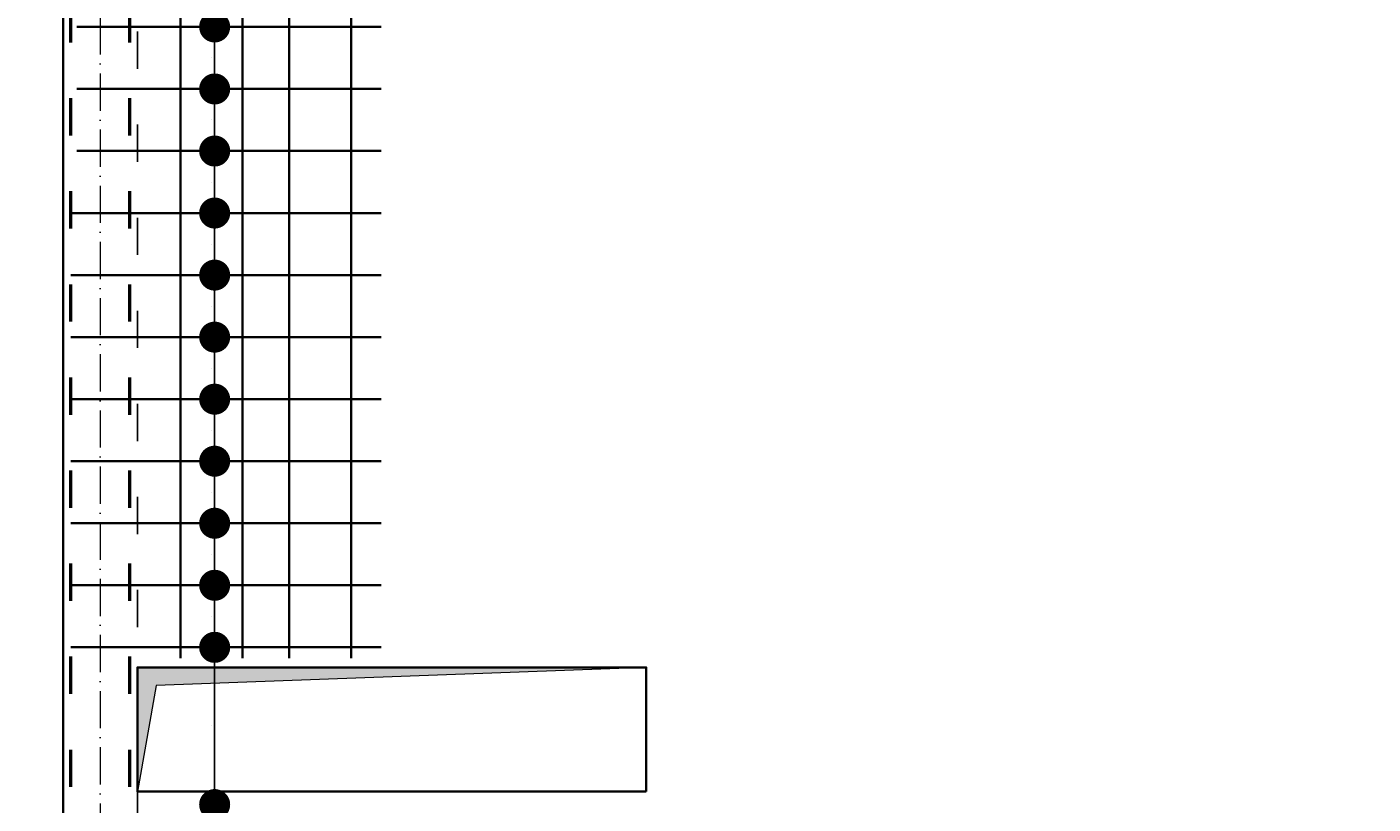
# Model space of a CAD drawing. Header units: millimetres. Extents: x 295948 to 312016, y 6878 to 18016.
# Tile 117 of 252: x 303215 to 303649, y 14421 to 14672. Entities that reach past the tile are written whole.
import ezdxf

# ---------------------------------------------------------------- set-up
doc = ezdxf.new("R2010")
doc.units = ezdxf.units.MM
doc.linetypes.add('ACAD_ISO03W100', pattern=[30, 12, -18])
doc.linetypes.add('ACAD_ISO10W100', pattern=[18, 12, -3, 0, -3])
for name, color, linetype, lineweight in [('konstrukcja', 3, 'Continuous', 35), ('konstrukcja wymiary', 1, 'Continuous', 13), ('osie', 5, 'ACAD_ISO10W100', 13), ('zbrojenie', 4, 'Continuous', 50), ('zbrojenie płyty', 141, 'Continuous', 35)]:
    doc.layers.add(name, color=color, linetype=linetype, lineweight=lineweight)
doc.layers.add('przerywane', color=6, linetype='ACAD_ISO03W100')
doc.styles.add('KONSTRUKCJA', font='romand.shx', dxfattribs={"oblique": 10})
doc.styles.get("Standard").update_dxf_attribs({"font": 'romand.shx', "oblique": 10})
doc.dimstyles.new('150', dxfattribs={"dimtxt": 10, "dimasz": 7, "dimexe": 1.25, "dimexo": 0.625, "dimgap": 3, "dimtad": 1, "dimdec": 0, "dimrnd": 0.5, "dimtxsty": 'KONSTRUKCJA', "dimblk": 'ARCHTICK', "dimcen": 2.5, "dimadec": 0, "dimazin": 0, "dimtfac": 1, "dimtdec": 0, "dimtix": 1, "dimtmove": 0, "dimatfit": 3, "dimfxl": 4, "dimfxlon": 1, "dimarcsym": 0})
doc.dimstyles.new('kropki', dxfattribs={"dimtxt": 0.001, "dimasz": 10, "dimexe": 1.25, "dimexo": 0.625, "dimgap": 1, "dimtad": 1, "dimtxsty": 'Standard', "dimblk": 'DOT', "dimcen": 2.5, "dimadec": 0, "dimazin": 0, "dimtfac": 1, "dimtmove": 0, "dimatfit": 3, "dimfxl": 1, "dimfxlon": 1, "dimarcsym": 0})

# ---------------------------------------------------------------- blocks, each defined once
blk = doc.blocks.new('_ArchTick')
at = {"color": 0, "linetype": 'ByBlock', "lineweight": 13, "const_width": 0.15}
blk.add_lwpolyline([(-0.5, -0.5), (0.5, 0.5)], dxfattribs=at)
blk = doc.blocks.new('*D143')
at = {"layer": 'Defpoints', "color": 0, "transparency": 16777216}
for p in [(303226.63, 14783.3), (303136.63, 14465.3), (303250.63, 14465.3)]:
    blk.add_point(p, dxfattribs=at)
at = {"layer": 'konstrukcja wymiary', "color": 0, "lineweight": -2, "transparency": 16777216}
for p, q in [((303140.63, 14783.3), (303135.38, 14783.3)), ((303136.63, 14783.3), (303136.63, 14465.3)), ((303140.63, 14465.3), (303135.38, 14465.3))]:
    blk.add_line(p, q, dxfattribs=at)
at = {"layer": 'konstrukcja wymiary', "color": 0, "lineweight": -2, "transparency": 16777216, "xscale": 7, "yscale": 7, "zscale": 7}
for p, rotation in [((303136.63, 14783.3), 90), ((303136.63, 14465.3), 270)]:
    blk.add_blockref('_ArchTick', p, dxfattribs=dict(at, rotation=rotation))
at = {"layer": 'konstrukcja wymiary', "color": 0, "transparency": 16777216, "insert": (303128.63, 14624.3), "char_height": 10, "attachment_point": 5, "rotation": 90, "style": 'KONSTRUKCJA'}
blk.add_mtext('318', dxfattribs=at)
blk = doc.blocks.new('*D144')
at = {"layer": 'Defpoints', "color": 0, "transparency": 16777216}
for p in [(303250.63, 14465.3), (303136.63, 14425.3), (303250.63, 14425.3)]:
    blk.add_point(p, dxfattribs=at)
at = {"layer": 'konstrukcja wymiary', "color": 0, "lineweight": -2, "transparency": 16777216}
for p, q in [((303140.63, 14465.3), (303135.38, 14465.3)), ((303136.63, 14465.3), (303136.63, 14425.3)), ((303140.63, 14425.3), (303135.38, 14425.3))]:
    blk.add_line(p, q, dxfattribs=at)
at = {"layer": 'konstrukcja wymiary', "color": 0, "lineweight": -2, "transparency": 16777216, "xscale": 7, "yscale": 7, "zscale": 7}
for p, rotation in [((303136.63, 14465.3), 90), ((303136.63, 14425.3), 270)]:
    blk.add_blockref('_ArchTick', p, dxfattribs=dict(at, rotation=rotation))
at = {"layer": 'konstrukcja wymiary', "color": 0, "transparency": 16777216, "insert": (303128.63, 14445.3), "char_height": 10, "attachment_point": 5, "rotation": 90, "style": 'KONSTRUKCJA'}
blk.add_mtext('40', dxfattribs=at)
blk = doc.blocks.new('*D139')
at = {"layer": 'Defpoints', "color": 0, "transparency": 16777216}
for p in [(303250.63, 14425.3), (303136.63, 14124.3), (303226.63, 14124.3)]:
    blk.add_point(p, dxfattribs=at)
at = {"layer": 'konstrukcja wymiary', "color": 0, "lineweight": -2, "transparency": 16777216}
for p, q in [((303140.63, 14425.3), (303135.38, 14425.3)), ((303136.63, 14425.3), (303136.63, 14124.3)), ((303140.63, 14124.3), (303135.38, 14124.3))]:
    blk.add_line(p, q, dxfattribs=at)
at = {"layer": 'konstrukcja wymiary', "color": 0, "lineweight": -2, "transparency": 16777216, "xscale": 7, "yscale": 7, "zscale": 7}
for p, rotation in [((303136.63, 14425.3), 90), ((303136.63, 14124.3), 270)]:
    blk.add_blockref('_ArchTick', p, dxfattribs=dict(at, rotation=rotation))
at = {"layer": 'konstrukcja wymiary', "color": 0, "transparency": 16777216, "insert": (303128.63, 14274.8), "char_height": 10, "attachment_point": 5, "rotation": 90, "style": 'KONSTRUKCJA'}
blk.add_mtext('301', dxfattribs=at)
blk = doc.blocks.new('*D140')
at = {"layer": 'Defpoints', "color": 0, "transparency": 16777216}
for p in [(303226.63, 14771.3), (303106.63, 14196.3), (303226.63, 14196.3)]:
    blk.add_point(p, dxfattribs=at)
at = {"layer": 'konstrukcja wymiary', "color": 0, "lineweight": -2, "transparency": 16777216}
for p, q in [((303110.63, 14771.3), (303105.38, 14771.3)), ((303106.63, 14771.3), (303106.63, 14196.3)), ((303110.63, 14196.3), (303105.38, 14196.3))]:
    blk.add_line(p, q, dxfattribs=at)
at = {"layer": 'konstrukcja wymiary', "color": 0, "lineweight": -2, "transparency": 16777216, "xscale": 7, "yscale": 7, "zscale": 7}
for p, rotation in [((303106.63, 14771.3), 90), ((303106.63, 14196.3), 270)]:
    blk.add_blockref('_ArchTick', p, dxfattribs=dict(at, rotation=rotation))
at = {"layer": 'konstrukcja wymiary', "color": 0, "transparency": 16777216, "insert": (303098.63, 14483.8), "char_height": 10, "attachment_point": 5, "rotation": 90, "style": 'KONSTRUKCJA'}
blk.add_mtext('575', dxfattribs=at)
blk = doc.blocks.new('*D142')
at = {"layer": 'Defpoints', "color": 0, "transparency": 16777216}
for p in [(303076.63, 14783.3), (303226.63, 14783.3), (303226.63, 14124.3)]:
    blk.add_point(p, dxfattribs=at)
at = {"layer": 'konstrukcja wymiary', "color": 0, "lineweight": -2, "transparency": 16777216}
for p, q in [((303080.63, 14783.3), (303075.38, 14783.3)), ((303076.63, 14124.3), (303076.63, 14783.3)), ((303080.63, 14124.3), (303075.38, 14124.3))]:
    blk.add_line(p, q, dxfattribs=at)
at = {"layer": 'konstrukcja wymiary', "color": 0, "lineweight": -2, "transparency": 16777216, "xscale": 7, "yscale": 7, "zscale": 7}
for p, rotation in [((303076.63, 14783.3), 90), ((303076.63, 14124.3), 270)]:
    blk.add_blockref('_ArchTick', p, dxfattribs=dict(at, rotation=rotation))
at = {"layer": 'konstrukcja wymiary', "color": 0, "transparency": 16777216, "insert": (303068.63, 14453.8), "char_height": 10, "attachment_point": 5, "rotation": 90, "style": 'KONSTRUKCJA'}
blk.add_mtext('659', dxfattribs=at)
blk = doc.blocks.new('*D127')
at = {"layer": 'Defpoints', "color": 0, "transparency": 16777216}
for p in [(303414.63, 14841.47), (303414.63, 14465.3), (303250.63, 14425.3)]:
    blk.add_point(p, dxfattribs=at)
at = {"layer": 'konstrukcja wymiary', "color": 0, "lineweight": -2, "transparency": 16777216}
for p, q in [((303250.63, 14837.47), (303250.63, 14842.72)), ((303250.63, 14841.47), (303414.63, 14841.47)), ((303414.63, 14837.47), (303414.63, 14842.72))]:
    blk.add_line(p, q, dxfattribs=at)
at = {"layer": 'konstrukcja wymiary', "color": 0, "lineweight": -2, "transparency": 16777216, "xscale": 7, "yscale": 7, "zscale": 7, "rotation": 180}
blk.add_blockref('_ArchTick', (303250.63, 14841.47), dxfattribs=at)
at = {"layer": 'konstrukcja wymiary', "color": 0, "lineweight": -2, "transparency": 16777216, "xscale": 7, "yscale": 7, "zscale": 7}
blk.add_blockref('_ArchTick', (303414.63, 14841.47), dxfattribs=at)
at = {"layer": 'konstrukcja wymiary', "color": 0, "transparency": 16777216, "insert": (303332.63, 14849.47), "char_height": 10, "attachment_point": 5, "style": 'KONSTRUKCJA'}
blk.add_mtext('164', dxfattribs=at)
blk = doc.blocks.new('*D128')
at = {"layer": 'Defpoints', "color": 0, "transparency": 16777216}
for p in [(303870.63, 14841.47), (303870.63, 14592.3), (303414.63, 14465.3)]:
    blk.add_point(p, dxfattribs=at)
at = {"layer": 'konstrukcja wymiary', "color": 0, "lineweight": -2, "transparency": 16777216}
for p, q in [((303414.63, 14837.47), (303414.63, 14842.72)), ((303414.63, 14841.47), (303870.63, 14841.47)), ((303870.63, 14837.47), (303870.63, 14842.72))]:
    blk.add_line(p, q, dxfattribs=at)
at = {"layer": 'konstrukcja wymiary', "color": 0, "lineweight": -2, "transparency": 16777216, "xscale": 7, "yscale": 7, "zscale": 7, "rotation": 180}
blk.add_blockref('_ArchTick', (303414.63, 14841.47), dxfattribs=at)
at = {"layer": 'konstrukcja wymiary', "color": 0, "lineweight": -2, "transparency": 16777216, "xscale": 7, "yscale": 7, "zscale": 7}
blk.add_blockref('_ArchTick', (303870.63, 14841.47), dxfattribs=at)
at = {"layer": 'konstrukcja wymiary', "color": 0, "transparency": 16777216, "insert": (303642.63, 14849.47), "char_height": 10, "attachment_point": 5, "style": 'KONSTRUKCJA'}
blk.add_mtext('456', dxfattribs=at)
blk = doc.blocks.new('*D125')
at = {"layer": 'Defpoints', "color": 0, "transparency": 16777216}
for p in [(303238.63, 14871.47), (303238.63, 14575.88), (303658.63, 14575.88)]:
    blk.add_point(p, dxfattribs=at)
at = {"layer": 'konstrukcja wymiary', "color": 0, "lineweight": -2, "transparency": 16777216}
for p, q in [((303238.63, 14867.47), (303238.63, 14872.72)), ((303658.63, 14871.47), (303238.63, 14871.47)), ((303658.63, 14867.47), (303658.63, 14872.72))]:
    blk.add_line(p, q, dxfattribs=at)
at = {"layer": 'konstrukcja wymiary', "color": 0, "lineweight": -2, "transparency": 16777216, "xscale": 7, "yscale": 7, "zscale": 7, "rotation": 180}
blk.add_blockref('_ArchTick', (303238.63, 14871.47), dxfattribs=at)
at = {"layer": 'konstrukcja wymiary', "color": 0, "lineweight": -2, "transparency": 16777216, "xscale": 7, "yscale": 7, "zscale": 7}
blk.add_blockref('_ArchTick', (303658.63, 14871.47), dxfattribs=at)
at = {"layer": 'konstrukcja wymiary', "color": 0, "transparency": 16777216, "insert": (303448.63, 14879.47), "char_height": 10, "attachment_point": 5, "style": 'KONSTRUKCJA'}
blk.add_mtext('420', dxfattribs=at)
blk = doc.blocks.new('_Dot')
at = {"color": 0, "linetype": 'ByBlock', "lineweight": -2}
blk.add_line((-0.5, 0), (-1, 0), dxfattribs=at)
at = {"color": 0, "linetype": 'ByBlock', "const_width": 0.5}
blk.add_lwpolyline([(-0.25, 0, 1), (0.25, 0, 1)], format="xyb", close=True, dxfattribs=at)
blk = doc.blocks.new('*D337')
at = {"layer": 'Defpoints', "color": 0, "transparency": 16777216}
for p in [(303293.42, 14611.8), (303275.51, 14591.8), (303293.42, 14591.8)]:
    blk.add_point(p, dxfattribs=at)
at = {"layer": 'konstrukcja wymiary', "color": 0, "lineweight": -2, "transparency": 16777216}
for p, q in [((303275.51, 14621.8), (303275.51, 14631.8)), ((303276.51, 14611.8), (303274.26, 14611.8)), ((303275.51, 14611.8), (303275.51, 14591.8)), ((303276.51, 14591.8), (303274.26, 14591.8)), ((303275.51, 14581.8), (303275.51, 14571.8))]:
    blk.add_line(p, q, dxfattribs=at)
at = {"layer": 'konstrukcja wymiary', "color": 0, "lineweight": -2, "transparency": 16777216, "xscale": 10, "yscale": 10, "zscale": 10}
for p, rotation in [((303275.51, 14611.8), 270), ((303275.51, 14591.8), 90)]:
    blk.add_blockref('_Dot', p, dxfattribs=dict(at, rotation=rotation))
at = {"layer": 'konstrukcja wymiary', "color": 0, "transparency": 16777216, "insert": (303274.51, 14601.8), "char_height": 0.001, "attachment_point": 5, "rotation": 90}
blk.add_mtext('20', dxfattribs=at)
blk = doc.blocks.new('*D338')
at = {"layer": 'Defpoints', "color": 0, "transparency": 16777216}
for p in [(303293.42, 14591.8), (303275.51, 14571.8), (303293.42, 14571.8)]:
    blk.add_point(p, dxfattribs=at)
at = {"layer": 'konstrukcja wymiary', "color": 0, "lineweight": -2, "transparency": 16777216}
for p, q in [((303275.51, 14601.8), (303275.51, 14611.8)), ((303276.51, 14591.8), (303274.26, 14591.8)), ((303275.51, 14591.8), (303275.51, 14571.8)), ((303276.51, 14571.8), (303274.26, 14571.8)), ((303275.51, 14561.8), (303275.51, 14551.8))]:
    blk.add_line(p, q, dxfattribs=at)
at = {"layer": 'konstrukcja wymiary', "color": 0, "lineweight": -2, "transparency": 16777216, "xscale": 10, "yscale": 10, "zscale": 10}
for p, rotation in [((303275.51, 14591.8), 270), ((303275.51, 14571.8), 90)]:
    blk.add_blockref('_Dot', p, dxfattribs=dict(at, rotation=rotation))
at = {"layer": 'konstrukcja wymiary', "color": 0, "transparency": 16777216, "insert": (303274.51, 14581.8), "char_height": 0.001, "attachment_point": 5, "rotation": 90}
blk.add_mtext('20', dxfattribs=at)
blk = doc.blocks.new('*D339')
at = {"layer": 'Defpoints', "color": 0, "transparency": 16777216}
for p in [(303293.42, 14571.8), (303275.51, 14551.8), (303293.42, 14551.8)]:
    blk.add_point(p, dxfattribs=at)
at = {"layer": 'konstrukcja wymiary', "color": 0, "lineweight": -2, "transparency": 16777216}
for p, q in [((303275.51, 14581.8), (303275.51, 14591.8)), ((303276.51, 14571.8), (303274.26, 14571.8)), ((303275.51, 14571.8), (303275.51, 14551.8)), ((303276.51, 14551.8), (303274.26, 14551.8)), ((303275.51, 14541.8), (303275.51, 14531.8))]:
    blk.add_line(p, q, dxfattribs=at)
at = {"layer": 'konstrukcja wymiary', "color": 0, "lineweight": -2, "transparency": 16777216, "xscale": 10, "yscale": 10, "zscale": 10}
for p, rotation in [((303275.51, 14571.8), 270), ((303275.51, 14551.8), 90)]:
    blk.add_blockref('_Dot', p, dxfattribs=dict(at, rotation=rotation))
at = {"layer": 'konstrukcja wymiary', "color": 0, "transparency": 16777216, "insert": (303274.51, 14561.8), "char_height": 0.001, "attachment_point": 5, "rotation": 90}
blk.add_mtext('20', dxfattribs=at)
blk = doc.blocks.new('*D340')
at = {"layer": 'Defpoints', "color": 0, "transparency": 16777216}
for p in [(303293.42, 14551.8), (303275.51, 14531.8), (303293.42, 14531.8)]:
    blk.add_point(p, dxfattribs=at)
at = {"layer": 'konstrukcja wymiary', "color": 0, "lineweight": -2, "transparency": 16777216}
for p, q in [((303275.51, 14561.8), (303275.51, 14571.8)), ((303276.51, 14551.8), (303274.26, 14551.8)), ((303275.51, 14551.8), (303275.51, 14531.8)), ((303276.51, 14531.8), (303274.26, 14531.8)), ((303275.51, 14521.8), (303275.51, 14511.8))]:
    blk.add_line(p, q, dxfattribs=at)
at = {"layer": 'konstrukcja wymiary', "color": 0, "lineweight": -2, "transparency": 16777216, "xscale": 10, "yscale": 10, "zscale": 10}
for p, rotation in [((303275.51, 14551.8), 270), ((303275.51, 14531.8), 90)]:
    blk.add_blockref('_Dot', p, dxfattribs=dict(at, rotation=rotation))
at = {"layer": 'konstrukcja wymiary', "color": 0, "transparency": 16777216, "insert": (303274.51, 14541.8), "char_height": 0.001, "attachment_point": 5, "rotation": 90}
blk.add_mtext('20', dxfattribs=at)
blk = doc.blocks.new('*D341')
at = {"layer": 'Defpoints', "color": 0, "transparency": 16777216}
for p in [(303293.42, 14531.8), (303275.51, 14511.8), (303293.42, 14511.8)]:
    blk.add_point(p, dxfattribs=at)
at = {"layer": 'konstrukcja wymiary', "color": 0, "lineweight": -2, "transparency": 16777216}
for p, q in [((303275.51, 14541.8), (303275.51, 14551.8)), ((303276.51, 14531.8), (303274.26, 14531.8)), ((303275.51, 14531.8), (303275.51, 14511.8)), ((303276.51, 14511.8), (303274.26, 14511.8)), ((303275.51, 14501.8), (303275.51, 14491.8))]:
    blk.add_line(p, q, dxfattribs=at)
at = {"layer": 'konstrukcja wymiary', "color": 0, "lineweight": -2, "transparency": 16777216, "xscale": 10, "yscale": 10, "zscale": 10}
for p, rotation in [((303275.51, 14531.8), 270), ((303275.51, 14511.8), 90)]:
    blk.add_blockref('_Dot', p, dxfattribs=dict(at, rotation=rotation))
at = {"layer": 'konstrukcja wymiary', "color": 0, "transparency": 16777216, "insert": (303274.51, 14521.8), "char_height": 0.001, "attachment_point": 5, "rotation": 90}
blk.add_mtext('20', dxfattribs=at)
blk = doc.blocks.new('*D342')
at = {"layer": 'Defpoints', "color": 0, "transparency": 16777216}
for p in [(303293.42, 14511.8), (303275.51, 14491.8), (303293.42, 14491.8)]:
    blk.add_point(p, dxfattribs=at)
at = {"layer": 'konstrukcja wymiary', "color": 0, "lineweight": -2, "transparency": 16777216}
for p, q in [((303275.51, 14521.8), (303275.51, 14531.8)), ((303276.51, 14511.8), (303274.26, 14511.8)), ((303275.51, 14511.8), (303275.51, 14491.8)), ((303276.51, 14491.8), (303274.26, 14491.8)), ((303275.51, 14481.8), (303275.51, 14471.8))]:
    blk.add_line(p, q, dxfattribs=at)
at = {"layer": 'konstrukcja wymiary', "color": 0, "lineweight": -2, "transparency": 16777216, "xscale": 10, "yscale": 10, "zscale": 10}
for p, rotation in [((303275.51, 14511.8), 270), ((303275.51, 14491.8), 90)]:
    blk.add_blockref('_Dot', p, dxfattribs=dict(at, rotation=rotation))
at = {"layer": 'konstrukcja wymiary', "color": 0, "transparency": 16777216, "insert": (303274.51, 14501.8), "char_height": 0.001, "attachment_point": 5, "rotation": 90}
blk.add_mtext('20', dxfattribs=at)
blk = doc.blocks.new('*D343')
at = {"layer": 'Defpoints', "color": 0, "transparency": 16777216}
for p in [(303293.42, 14491.8), (303275.51, 14471.8), (303293.42, 14471.8)]:
    blk.add_point(p, dxfattribs=at)
at = {"layer": 'konstrukcja wymiary', "color": 0, "lineweight": -2, "transparency": 16777216}
for p, q in [((303275.51, 14501.8), (303275.51, 14511.8)), ((303276.51, 14491.8), (303274.26, 14491.8)), ((303275.51, 14491.8), (303275.51, 14471.8)), ((303276.51, 14471.8), (303274.26, 14471.8)), ((303275.51, 14461.8), (303275.51, 14451.8))]:
    blk.add_line(p, q, dxfattribs=at)
at = {"layer": 'konstrukcja wymiary', "color": 0, "lineweight": -2, "transparency": 16777216, "xscale": 10, "yscale": 10, "zscale": 10}
for p, rotation in [((303275.51, 14491.8), 270), ((303275.51, 14471.8), 90)]:
    blk.add_blockref('_Dot', p, dxfattribs=dict(at, rotation=rotation))
at = {"layer": 'konstrukcja wymiary', "color": 0, "transparency": 16777216, "insert": (303274.51, 14481.8), "char_height": 0.001, "attachment_point": 5, "rotation": 90}
blk.add_mtext('20', dxfattribs=at)
blk = doc.blocks.new('*D344')
at = {"layer": 'Defpoints', "color": 0, "transparency": 16777216}
for p in [(303293.42, 14471.8), (303275.51, 14421.1), (303293.42, 14421.1)]:
    blk.add_point(p, dxfattribs=at)
at = {"layer": 'konstrukcja wymiary', "color": 0, "lineweight": -2, "transparency": 16777216}
for p, q in [((303276.51, 14471.8), (303274.26, 14471.8)), ((303275.51, 14461.8), (303275.51, 14431.1)), ((303276.51, 14421.1), (303274.26, 14421.1))]:
    blk.add_line(p, q, dxfattribs=at)
at = {"layer": 'konstrukcja wymiary', "color": 0, "lineweight": -2, "transparency": 16777216, "xscale": 10, "yscale": 10, "zscale": 10}
for p, rotation in [((303275.51, 14471.8), 90), ((303275.51, 14421.1), 270)]:
    blk.add_blockref('_Dot', p, dxfattribs=dict(at, rotation=rotation))
at = {"layer": 'konstrukcja wymiary', "color": 0, "transparency": 16777216, "insert": (303274.51, 14446.45), "char_height": 0.001, "attachment_point": 5, "rotation": 90}
blk.add_mtext('50,7', dxfattribs=at)
blk = doc.blocks.new('*D345')
at = {"layer": 'Defpoints', "color": 0, "transparency": 16777216}
for p in [(303293.42, 14421.1), (303275.51, 14406.25), (303293.42, 14406.25)]:
    blk.add_point(p, dxfattribs=at)
at = {"layer": 'konstrukcja wymiary', "color": 0, "lineweight": -2, "transparency": 16777216}
for p, q in [((303275.51, 14431.1), (303275.51, 14441.1)), ((303276.51, 14421.1), (303274.26, 14421.1)), ((303275.51, 14421.1), (303275.51, 14406.25)), ((303276.51, 14406.25), (303274.26, 14406.25)), ((303275.51, 14396.25), (303275.51, 14386.25))]:
    blk.add_line(p, q, dxfattribs=at)
at = {"layer": 'konstrukcja wymiary', "color": 0, "lineweight": -2, "transparency": 16777216, "xscale": 10, "yscale": 10, "zscale": 10}
for p, rotation in [((303275.51, 14421.1), 270), ((303275.51, 14406.25), 90)]:
    blk.add_blockref('_Dot', p, dxfattribs=dict(at, rotation=rotation))
at = {"layer": 'konstrukcja wymiary', "color": 0, "transparency": 16777216, "insert": (303274.51, 14413.68), "char_height": 0.001, "attachment_point": 5, "rotation": 90}
blk.add_mtext('14,85', dxfattribs=at)
blk = doc.blocks.new('*D346')
at = {"layer": 'Defpoints', "color": 0, "transparency": 16777216}
for p in [(303293.42, 14406.25), (303275.51, 14391.8), (303293.42, 14391.8)]:
    blk.add_point(p, dxfattribs=at)
at = {"layer": 'konstrukcja wymiary', "color": 0, "lineweight": -2, "transparency": 16777216}
for p, q in [((303275.51, 14416.25), (303275.51, 14426.25)), ((303276.51, 14406.25), (303274.26, 14406.25)), ((303275.51, 14406.25), (303275.51, 14391.8)), ((303276.51, 14391.8), (303274.26, 14391.8)), ((303275.51, 14381.8), (303275.51, 14371.8))]:
    blk.add_line(p, q, dxfattribs=at)
at = {"layer": 'konstrukcja wymiary', "color": 0, "lineweight": -2, "transparency": 16777216, "xscale": 10, "yscale": 10, "zscale": 10}
for p, rotation in [((303275.51, 14406.25), 270), ((303275.51, 14391.8), 90)]:
    blk.add_blockref('_Dot', p, dxfattribs=dict(at, rotation=rotation))
at = {"layer": 'konstrukcja wymiary', "color": 0, "transparency": 16777216, "insert": (303274.51, 14399.03), "char_height": 0.001, "attachment_point": 5, "rotation": 90}
blk.add_mtext('14,45', dxfattribs=at)
blk = doc.blocks.new('*D1573')
at = {"layer": 'Defpoints', "color": 0, "transparency": 16777216}
for p in [(303226.63, 14841.47), (303226.63, 14783.3), (303250.63, 14425.3)]:
    blk.add_point(p, dxfattribs=at)
at = {"layer": 'konstrukcja wymiary', "color": 0, "lineweight": -2, "transparency": 16777216}
for p, q in [((303226.63, 14837.47), (303226.63, 14842.72)), ((303250.63, 14841.47), (303226.63, 14841.47)), ((303250.63, 14837.47), (303250.63, 14842.72))]:
    blk.add_line(p, q, dxfattribs=at)
at = {"layer": 'konstrukcja wymiary', "color": 0, "lineweight": -2, "transparency": 16777216, "xscale": 7, "yscale": 7, "zscale": 7, "rotation": 180}
blk.add_blockref('_ArchTick', (303226.63, 14841.47), dxfattribs=at)
at = {"layer": 'konstrukcja wymiary', "color": 0, "lineweight": -2, "transparency": 16777216, "xscale": 7, "yscale": 7, "zscale": 7}
blk.add_blockref('_ArchTick', (303250.63, 14841.47), dxfattribs=at)
at = {"layer": 'konstrukcja wymiary', "color": 0, "transparency": 16777216, "insert": (303238.63, 14849.47), "char_height": 10, "attachment_point": 5, "style": 'KONSTRUKCJA'}
blk.add_mtext('24', dxfattribs=at)
blk = doc.blocks.new('*D1574')
at = {"layer": 'Defpoints', "color": 0, "transparency": 16777216}
for p in [(303275.51, 14631.8), (303284.52, 14631.8), (303293.42, 14611.8)]:
    blk.add_point(p, dxfattribs=at)
at = {"layer": 'konstrukcja wymiary', "color": 0, "lineweight": -2, "transparency": 16777216}
for p, q in [((303275.51, 14641.8), (303275.51, 14651.8)), ((303276.51, 14631.8), (303274.26, 14631.8)), ((303275.51, 14611.8), (303275.51, 14631.8)), ((303276.51, 14611.8), (303274.26, 14611.8)), ((303275.51, 14601.8), (303275.51, 14591.8))]:
    blk.add_line(p, q, dxfattribs=at)
at = {"layer": 'konstrukcja wymiary', "color": 0, "lineweight": -2, "transparency": 16777216, "xscale": 10, "yscale": 10, "zscale": 10}
for p, rotation in [((303275.51, 14631.8), 270), ((303275.51, 14611.8), 90)]:
    blk.add_blockref('_Dot', p, dxfattribs=dict(at, rotation=rotation))
at = {"layer": 'konstrukcja wymiary', "color": 0, "transparency": 16777216, "insert": (303274.51, 14621.8), "char_height": 0.001, "attachment_point": 5, "rotation": 90}
blk.add_mtext('20', dxfattribs=at)
blk = doc.blocks.new('*D1575')
at = {"layer": 'Defpoints', "color": 0, "transparency": 16777216}
for p in [(303275.51, 14651.8), (303284.52, 14651.8), (303284.52, 14631.8)]:
    blk.add_point(p, dxfattribs=at)
at = {"layer": 'konstrukcja wymiary', "color": 0, "lineweight": -2, "transparency": 16777216}
for p, q in [((303275.51, 14661.8), (303275.51, 14671.8)), ((303276.51, 14651.8), (303274.26, 14651.8)), ((303275.51, 14631.8), (303275.51, 14651.8)), ((303276.51, 14631.8), (303274.26, 14631.8)), ((303275.51, 14621.8), (303275.51, 14611.8))]:
    blk.add_line(p, q, dxfattribs=at)
at = {"layer": 'konstrukcja wymiary', "color": 0, "lineweight": -2, "transparency": 16777216, "xscale": 10, "yscale": 10, "zscale": 10}
for p, rotation in [((303275.51, 14651.8), 270), ((303275.51, 14631.8), 90)]:
    blk.add_blockref('_Dot', p, dxfattribs=dict(at, rotation=rotation))
at = {"layer": 'konstrukcja wymiary', "color": 0, "transparency": 16777216, "insert": (303274.51, 14641.8), "char_height": 0.001, "attachment_point": 5, "rotation": 90}
blk.add_mtext('20', dxfattribs=at)
blk = doc.blocks.new('*D1576')
at = {"layer": 'Defpoints', "color": 0, "transparency": 16777216}
for p in [(303275.51, 14671.8), (303284.52, 14671.8), (303284.52, 14651.8)]:
    blk.add_point(p, dxfattribs=at)
at = {"layer": 'konstrukcja wymiary', "color": 0, "lineweight": -2, "transparency": 16777216}
for p, q in [((303275.51, 14681.8), (303275.51, 14691.8)), ((303276.51, 14671.8), (303274.26, 14671.8)), ((303275.51, 14651.8), (303275.51, 14671.8)), ((303276.51, 14651.8), (303274.26, 14651.8)), ((303275.51, 14641.8), (303275.51, 14631.8))]:
    blk.add_line(p, q, dxfattribs=at)
at = {"layer": 'konstrukcja wymiary', "color": 0, "lineweight": -2, "transparency": 16777216, "xscale": 10, "yscale": 10, "zscale": 10}
for p, rotation in [((303275.51, 14671.8), 270), ((303275.51, 14651.8), 90)]:
    blk.add_blockref('_Dot', p, dxfattribs=dict(at, rotation=rotation))
at = {"layer": 'konstrukcja wymiary', "color": 0, "transparency": 16777216, "insert": (303274.51, 14661.8), "char_height": 0.001, "attachment_point": 5, "rotation": 90}
blk.add_mtext('20', dxfattribs=at)

msp = doc.modelspace()

# ---------------------------------------------------------------- hatches: boundary and pattern name
at = {"layer": 'konstrukcja wymiary'}
h = msp.add_hatch(color=256, dxfattribs=at)
h.dxf.hatch_style = 1
h.paths.add_polyline_path([(303256.699, 14459.537), (303250.631, 14425.305), (303250.631, 14465.305), (303414.631, 14465.305)])

# ---------------------------------------------------------------- linework, layer by layer
at = {"layer": 'konstrukcja'}
msp.add_line((303226.631, 14783.305), (303226.631, 14124.305), dxfattribs=at)
msp.add_lwpolyline([(303414.631, 14425.305), (303250.631, 14425.305), (303250.631, 14465.305), (303414.631, 14465.305)], close=True, dxfattribs=at)
at = {"layer": 'konstrukcja wymiary'}
msp.add_lwpolyline([(303256.699, 14459.537), (303250.631, 14425.305), (303250.631, 14465.305), (303414.631, 14465.305)], close=True, dxfattribs=at)
at = {"layer": 'osie'}
msp.add_line((303238.631, 14946.397), (303238.631, 14048.413), dxfattribs=at)
at = {"layer": 'przerywane'}
msp.add_line((303250.631, 14148.305), (303250.631, 14759.305), dxfattribs=at)
at = {"layer": 'zbrojenie', "linetype": 'ACAD_ISO03W100'}
for p, q in [((303229.131, 14126.805), (303229.131, 14780.805)), ((303248.131, 14126.805), (303248.131, 14780.805))]:
    msp.add_line(p, q, dxfattribs=at)
at = {"layer": 'zbrojenie płyty'}
for p, q in [((303264.51, 14780.805), (303264.51, 14468.305)), ((303284.518, 14780.805), (303284.518, 14468.305)), ((303299.518, 14780.805), (303299.518, 14468.305)), ((303319.518, 14780.805), (303319.518, 14468.305)), ((303231.131, 14671.805), (303329.131, 14671.805)), ((303231.131, 14651.805), (303329.131, 14651.805)), ((303231.131, 14631.805), (303329.131, 14631.805)), ((303229.131, 14611.805), (303329.131, 14611.805)), ((303229.131, 14591.805), (303329.131, 14591.805)), ((303229.131, 14571.805), (303329.131, 14571.805)), ((303229.131, 14551.805), (303329.131, 14551.805)), ((303229.131, 14531.805), (303329.131, 14531.805)), ((303229.131, 14511.805), (303329.131, 14511.805)), ((303229.131, 14491.805), (303329.131, 14491.805)), ((303229.131, 14471.805), (303329.131, 14471.805))]:
    msp.add_line(p, q, dxfattribs=at)

# ---------------------------------------------------------------- dimensions: what is measured, and where the dimension line sits
at = {"layer": 'konstrukcja wymiary'}
for base, p1, p2, picture, middle in [((303238.631, 14871.472), (303658.631, 14575.876), (303238.631, 14575.876), '*D125', (303448.631, 14879.472)), ((303226.631, 14841.472), (303250.631, 14425.305), (303226.631, 14783.305), '*D1573', (303238.631, 14849.472)), ((303414.631, 14841.472), (303250.631, 14425.305), (303414.631, 14465.305), '*D127', (303332.631, 14849.472)), ((303870.631, 14841.472), (303414.631, 14465.305), (303870.631, 14592.305), '*D128', (303642.631, 14849.472))]:
    dim = msp.add_linear_dim(base=base, p1=p1, p2=p2, dimstyle='150', override={"dimtmove": 1}, dxfattribs=at)
    dim.commit()
    dim.dimension.update_dxf_attribs({"geometry": picture, "text_midpoint": middle})
for base, p1, p2, picture, middle in [((303076.631, 14783.305), (303226.631, 14124.305), (303226.631, 14783.305), '*D142', (303068.631, 14453.805)), ((303136.631, 14465.305), (303226.631, 14783.305), (303250.631, 14465.305), '*D143', (303128.631, 14624.305))]:
    dim = msp.add_linear_dim(base=base, p1=p1, p2=p2, angle=90, dimstyle='150', dxfattribs=at)
    dim.commit()
    dim.dimension.update_dxf_attribs({"geometry": picture, "text_midpoint": middle})
for base, p1, p2, dimstyle, picture, middle in [((303106.631, 14196.305), (303226.631, 14771.305), (303226.631, 14196.305), '150', '*D140', (303098.631, 14483.805)), ((303275.514, 14671.805), (303284.518, 14651.805), (303284.518, 14671.805), 'kropki', '*D1576', (303274.514, 14661.805)), ((303275.514, 14651.805), (303284.518, 14631.805), (303284.518, 14651.805), 'kropki', '*D1575', (303274.514, 14641.805)), ((303275.514, 14631.805), (303293.418, 14611.805), (303284.518, 14631.805), 'kropki', '*D1574', (303274.514, 14621.805)), ((303275.514, 14591.805), (303293.418, 14611.805), (303293.418, 14591.805), 'kropki', '*D337', (303274.514, 14601.805)), ((303275.514, 14571.805), (303293.418, 14591.805), (303293.418, 14571.805), 'kropki', '*D338', (303274.514, 14581.805)), ((303275.514, 14551.805), (303293.418, 14571.805), (303293.418, 14551.805), 'kropki', '*D339', (303274.514, 14561.805)), ((303275.514, 14531.805), (303293.418, 14551.805), (303293.418, 14531.805), 'kropki', '*D340', (303274.514, 14541.805)), ((303275.514, 14511.805), (303293.418, 14531.805), (303293.418, 14511.805), 'kropki', '*D341', (303274.514, 14521.805)), ((303275.514, 14491.805), (303293.418, 14511.805), (303293.418, 14491.805), 'kropki', '*D342', (303274.514, 14501.805)), ((303275.514, 14471.805), (303293.418, 14491.805), (303293.418, 14471.805), 'kropki', '*D343', (303274.514, 14481.805)), ((303275.514, 14421.103), (303293.418, 14471.805), (303293.418, 14421.103), 'kropki', '*D344', (303274.514, 14446.454)), ((303136.631, 14425.305), (303250.631, 14465.305), (303250.631, 14425.305), '150', '*D144', (303128.631, 14445.305)), ((303275.514, 14406.254), (303293.418, 14421.103), (303293.418, 14406.254), 'kropki', '*D345', (303274.514, 14413.679)), ((303136.631, 14124.305), (303250.631, 14425.305), (303226.631, 14124.305), '150', '*D139', (303128.631, 14274.805)), ((303275.514, 14391.805), (303293.418, 14406.254), (303293.418, 14391.805), 'kropki', '*D346', (303274.514, 14399.03))]:
    dim = msp.add_linear_dim(base=base, p1=p1, p2=p2, angle=90, dimstyle=dimstyle, override={"dimtmove": 1}, dxfattribs=at)
    dim.commit()
    dim.dimension.update_dxf_attribs({"geometry": picture, "text_midpoint": middle})

doc.saveas('drawing.dxf')
